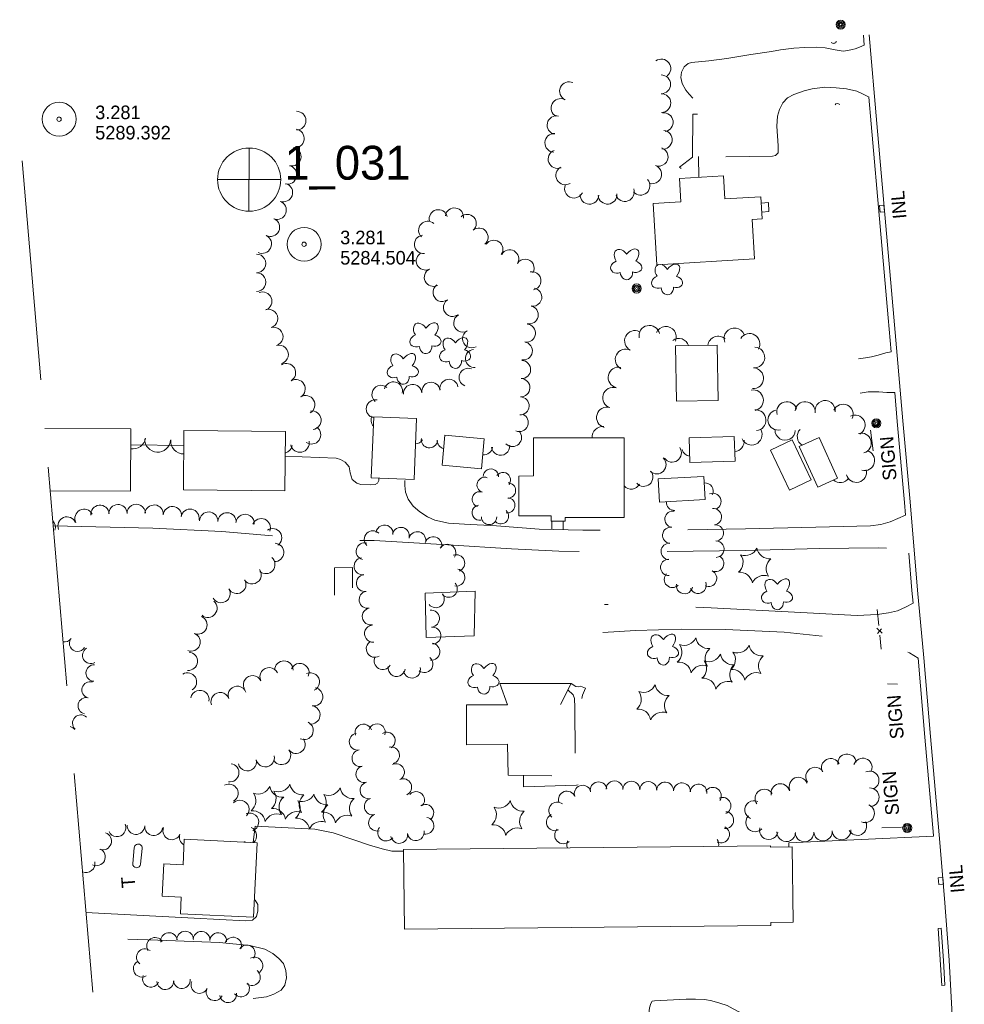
# Model space of a CAD drawing. Header units: feet. Extents: x 189694 to 191962, y 259943 to 261215.
# Tile 5 of 8: x 190610 to 191029, y 260528 to 260964. Entities that reach past the tile are written whole.
import ezdxf
from ezdxf.enums import TextEntityAlignment as Align

# ---------------------------------------------------------------- set-up
doc = ezdxf.new("R2010")
doc.units = ezdxf.units.FT
doc.header["$MEASUREMENT"] = 0
doc.linetypes.add('DGN Style 3', pattern=[136.13208, 97.2372, -38.89488])
doc.linetypes.add('DGN Style 5', pattern=[68.06604, 29.17116, -38.89488])
for name, color, linetype, lineweight in [('E_BLD', 251, 'Continuous', 13), ('E_BLD_Name', 231, 'Continuous', 0), ('E_DWY', 3, 'DGN Style 3', 0), ('E_LAND_Vegetation', 20, 'Continuous', 0), ('E_MAP_Limits', 20, 'DGN Style 3', 0), ('E_MAP_PassPoints', 43, 'Continuous', 0), ('E_MISCPROP', 43, 'Continuous', 0), ('E_MISCPROP_HvyLine', 251, 'Continuous', 13), ('E_MISCPROP_Railing', 43, 'Continuous', 0), ('E_PATH_Sidewalk', 3, 'DGN Style 5', 0), ('E_RDWY', 43, 'Continuous', 13)]:
    doc.layers.add(name, color=color, linetype=linetype, lineweight=lineweight)
doc.styles.add('Style-IGR_FONT_0', font='IGR_FONT_0.shx')

# ---------------------------------------------------------------- blocks, each defined once
blk = doc.blocks.new('PP_2')
at = {"layer": 'E_MAP_PassPoints', "color": 43, "linetype": 'Continuous', "lineweight": 0}
for radius in [7.5, 0.96]:
    blk.add_circle((0, 0), radius, dxfattribs=at)
blk = doc.blocks.new('PHOTOC')
at = {"layer": 'E_MAP_Limits', "color": 3, "linetype": 'Continuous', "lineweight": 0}
for p, q in [((0.12, 14.06), (0.06, -13.8)), ((-13.79, 0.03), (14.12, 0.01))]:
    blk.add_line(p, q, dxfattribs=at)
blk.add_circle((0.17, 0.03), 14, dxfattribs=at)
blk = doc.blocks.new('INLT_3')
at = {"layer": 'E_MISCPROP_Railing', "color": 43, "linetype": 'Continuous', "lineweight": 0, "flags": 128}
blk.add_lwpolyline([(3, -2), (3, 0), (0, 0), (0, -2), (3, -2)], dxfattribs=at)
blk = doc.blocks.new('INL_3')
at = {"layer": 'E_MISCPROP_Railing', "color": 43, "linetype": 'Continuous', "lineweight": 0, "style": 'Style-IGR_FONT_0'}
blk.add_text('INL', height=6, rotation=0.0001, dxfattribs=at).set_placement((-5.79, -2.75))
blk = doc.blocks.new('INLT_4')
at = {"layer": 'E_MISCPROP_Railing', "color": 43, "linetype": 'Continuous', "lineweight": 0, "flags": 128}
blk.add_lwpolyline([(3, -2), (3, 0), (0, 0), (0, -2), (3, -2)], dxfattribs=at)
blk = doc.blocks.new('INL_4')
at = {"layer": 'E_MISCPROP_Railing', "color": 43, "linetype": 'Continuous', "lineweight": 0, "style": 'Style-IGR_FONT_0'}
blk.add_text('INL', height=6, rotation=0.0001, dxfattribs=at).set_placement((-5.79, -2.75))
blk = doc.blocks.new('CULVRT')
at = {"layer": 'E_MISCPROP_Railing', "color": 43, "linetype": 'Continuous', "lineweight": 0}
blk.add_arc((1.04, 0.78), 1.3, 216.8708, 323.131, dxfattribs=at)
blk = doc.blocks.new('CULVRT_1')
at = {"layer": 'E_MISCPROP_Railing', "color": 43, "linetype": 'Continuous', "lineweight": 0}
blk.add_arc((1.17, 0.88), 1.47, 216.8706, 323.1308, dxfattribs=at)
blk = doc.blocks.new('POLE_3')
at = {"layer": 'E_MISCPROP', "color": 1, "linetype": 'Continuous', "lineweight": 0}
for radius in [2.02, 1.51, 1.01, 0.504]:
    blk.add_circle((0.03, -0.08), radius, dxfattribs=at)
blk = doc.blocks.new('POLE')
at = {"layer": 'E_MISCPROP', "color": 1, "linetype": 'Continuous', "lineweight": 0}
for radius in [2.02, 1.51, 1.01, 0.504]:
    blk.add_circle((0.03, -0.08), radius, dxfattribs=at)
blk = doc.blocks.new('SIGN_5')
at = {"layer": 'E_MISCPROP', "color": 1, "linetype": 'Continuous', "lineweight": 0, "style": 'Style-IGR_FONT_0'}
blk.add_text('SIGN', height=6, rotation=0, dxfattribs=at).set_placement((0, 0), align=Align.MIDDLE_LEFT)
blk = doc.blocks.new('TK5')
at = {"layer": 'E_BLD', "color": 230, "linetype": 'Continuous', "lineweight": 0}
for p, q in [((1.56, 1.71), (8.66, 1.72)), ((1.66, -1.78), (8.68, -1.78))]:
    blk.add_line(p, q, dxfattribs=at)
for centre, start, end in [((1.67, -0.03), 93.5945, 269.6119), ((8.66, -0.03), 270.7755, 93.2359)]:
    blk.add_arc(centre, 1.75, start, end, dxfattribs=at)
blk = doc.blocks.new('TA')
at = {"layer": 'E_BLD_Name', "color": 230, "linetype": 'Continuous', "lineweight": 0, "style": 'Style-IGR_FONT_0'}
blk.add_text('T', height=6, rotation=0, dxfattribs=at).set_placement((-1.9, 3.03), align=Align.MIDDLE_LEFT)
blk = doc.blocks.new('TREE')
at = {"layer": 'E_LAND_Vegetation', "color": 94, "linetype": 'Continuous', "lineweight": 0}
for centre, major_axis, ratio in [((-1.07, 3.38), (0.91, -3.32), 0.782863), ((2.88, 1.66), (-3.52, -1.95), 0.691916), ((-3.74, -0.07), (3.29, -0.08), 0.832022), ((-1.48, -3.66), (1.2, 3.24), 0.716896), ((2.54, -2.64), (-3.34, 3.06), 0.560249)]:
    blk.add_ellipse(centre, major_axis=major_axis, ratio=ratio, start_param=1.570796, end_param=4.712389, dxfattribs=at)
blk = doc.blocks.new('TREE_1')
at = {"layer": 'E_LAND_Vegetation', "color": 94, "linetype": 'Continuous', "lineweight": 0}
for centre, major_axis, ratio in [((-1.07, 3.38), (0.91, -3.32), 0.782863), ((2.88, 1.66), (-3.52, -1.95), 0.691916), ((-3.74, -0.07), (3.29, -0.08), 0.832022), ((-1.48, -3.66), (1.2, 3.24), 0.716896), ((2.54, -2.64), (-3.34, 3.06), 0.560249)]:
    blk.add_ellipse(centre, major_axis=major_axis, ratio=ratio, start_param=1.570796, end_param=4.712389, dxfattribs=at)
blk = doc.blocks.new('PINEL')
at = {"layer": 'E_LAND_Vegetation', "color": 94, "linetype": 'Continuous', "lineweight": 0}
for centre, start, end in [((-8.23, 7.26), 275.2114, 0.9763), ((2.17, 10.66), 215.2114, 300.9763), ((10.31, 3.35), 155.2114, 240.9763), ((-10.49, -3.45), 335.2114, 60.9763), ((8.05, -7.36), 95.2114, 180.9763), ((-2.35, -10.75), 35.2114, 120.9763)]:
    blk.add_arc(centre, 5.72, start, end, dxfattribs=at)
blk = doc.blocks.new('PINEL_1')
at = {"layer": 'E_LAND_Vegetation', "color": 94, "linetype": 'Continuous', "lineweight": 0}
for centre, start, end in [((-8.23, 7.26), 275.2114, 0.9763), ((2.17, 10.66), 215.2114, 300.9763), ((10.31, 3.35), 155.2114, 240.9763), ((-10.49, -3.45), 335.2114, 60.9763), ((8.05, -7.36), 95.2114, 180.9763), ((-2.35, -10.75), 35.2114, 120.9763)]:
    blk.add_arc(centre, 5.72, start, end, dxfattribs=at)

msp = doc.modelspace()

# ---------------------------------------------------------------- linework, layer by layer
at = {"layer": 'E_DWY', "color": 2, "linetype": 'DGN Style 3', "lineweight": 0, "flags": 128}
for points in [[(190984.5, 260952.85), (190982.32, 260951.91), (190980.52, 260951.21), (190979.07, 260950.85), (190977.23, 260950.5), (190975.22, 260950.18), (190971.63, 260950.75), (190967.24, 260951.58), (190963.16, 260951.85), (190958.11, 260951.84), (190953.31, 260951.46), (190947.4, 260950.76), (190943.47, 260950.03), (190934.24, 260948.62), (190923.68, 260946.91), (190915.62, 260945.9), (190908, 260945.09), (190906.44, 260944.65), (190904.76, 260943.26), (190903.61, 260940.89), (190903.25, 260938.54), (190903.8, 260935.9), (190905.4, 260932.86), (190906.88, 260931.04), (190908.64, 260929.32), (190909.96, 260927.71), (190910.6, 260925.66), (190910.42, 260904.08), (190911.23, 260903.28), (190943.87, 260903.6), (190945.22, 260903.95), (190946.34, 260905.14), (190946.33, 260908.19), (190945.78, 260917), (190946.08, 260921.39), (190946.96, 260924.38), (190948.42, 260927.27), (190950.53, 260929.44), (190953.29, 260931.01), (190957.93, 260932.55), (190961.47, 260933.47), (190967.07, 260934.16), (190972.03, 260933.91), (190976.65, 260933.48), (190981.18, 260932.39), (190984.06, 260931.15), (190986.64, 260929.8)], [(190996.4, 260817.01), (190994.09, 260816.51), (190990.7, 260815.53), (190987.66, 260814.73), (190985.01, 260814.33), (190981.92, 260813.96)], [(190997.99, 260798.94), (190994.55, 260798.98), (190990.9, 260799.21), (190986.24, 260799.27), (190982.74, 260798.64)], [(190683.1, 260775.49), (190659.58, 260775.74)], [(190769.42, 260761.1), (190769.42, 260760), (190768.95, 260758.87), (190767.84, 260758.25), (190765.97, 260758.14), (190761.53, 260758.22), (190759.66, 260758.77), (190757.6, 260760.53), (190756.82, 260763.36), (190756.27, 260766.07), (190754.62, 260768.16), (190752.54, 260769.34), (190750.52, 260769.94), (190728.04, 260770.85)], [(191002.78, 260744.72), (190996, 260741.75), (190991.83, 260740.48), (190987.24, 260739.96), (190963.04, 260739.37), (190931.89, 260738.55), (190890.64, 260737.92), (190859.91, 260738), (190840.56, 260738.39), (190821.61, 260739.9), (190807.45, 260740.64), (190800.28, 260741.19), (190794.27, 260742.5), (190791.08, 260743.93), (190787.6, 260746.14), (190784.67, 260748.69), (190782.48, 260751.82), (190781.32, 260754.83), (190780.96, 260757.77), (190780.94, 260760.64)], [(190625.2, 260739.94), (190669.42, 260738.96), (190699.92, 260737.4), (190724.09, 260735.3), (190748.72, 260733.61), (190767.48, 260733.38), (190799.98, 260731.5), (190828.24, 260729.8), (190849.19, 260728.69), (190867.75, 260728.3), (190895.46, 260728.58), (190931.87, 260729.04), (190964.68, 260729.87), (190990.65, 260730.2), (190996.63, 260729.9), (191000.34, 260729.1), (191004.23, 260727.8)], [(190812.11, 260711.03), (190789.99, 260710.06), (190790.5, 260690.43), (190811.7, 260691.24)], [(190811.7, 260691.24), (190812.11, 260711.03)], [(191006.15, 260705.69), (191002.76, 260703.92), (190999.22, 260702.27), (190995.17, 260701.37), (190990.15, 260700.74), (190981.33, 260700.25), (190956.37, 260701.62), (190916.67, 260703.61), (190895.46, 260704.4), (190869.4, 260705.08)], [(190868.71, 260692.67), (190883.15, 260693.55), (190903.5, 260694.13), (190922.97, 260694.05), (190949, 260692.85), (190979.37, 260689.75), (190993.36, 260687.69), (190999.18, 260686.14), (191004.49, 260683.75), (191008.39, 260681.36)], [(190823.03, 260670.11), (190826.4, 260660.71), (190808.25, 260660.7), (190808.29, 260642.91), (190826.49, 260643.21), (190826.8, 260629.45), (190850.28, 260629.24), (190849.99, 260660.87)], [(190849.99, 260660.87), (190854.69, 260670.11), (190823.03, 260670.11)], [(190713.88, 260599.66), (190714.66, 260606.9), (190741.17, 260605.58), (190749.26, 260603.93), (190758, 260601.08), (190765.35, 260598.55), (190771, 260596.93), (190775.16, 260595.8), (190780.46, 260595.86)], [(191015.2, 260602.5), (190951.1, 260599.53), (190951.15, 260597.75)], [(190639.72, 260568.75), (190687.61, 260566.21), (190710.42, 260564.98), (190713.45, 260565.27), (190715.27, 260566.98), (190715.93, 260569.48), (190715.85, 260572.17), (190714.67, 260574.13), (190714.31, 260574.33)], [(191018.53, 260561.76), (191017.28, 260561.6), (191018.9, 260536.44), (191020.21, 260536.52)], [(190713.83, 260530.55), (190719.78, 260531.4), (190723, 260532.52), (190726.16, 260534.35), (190727.84, 260536.5), (190728.61, 260539.72), (190728.29, 260543.02), (190727.18, 260546.16), (190725.25, 260548.4), (190722.52, 260550.57), (190718.92, 260552.48), (190712.28, 260554.09), (190698.83, 260555.4), (190671.62, 260556.47), (190640.67, 260557.49)], [(190953.62, 260488.29), (190953.16, 260490.4), (190951.53, 260492.23), (190950.23, 260493.39), (190948.58, 260494.36), (190946.75, 260494.99), (190944.9, 260495.24), (190941.9, 260495.65), (190939.41, 260495.9), (190938.19, 260496.26), (190937.21, 260497.46), (190936.71, 260499.4), (190936.8, 260510.15), (190936.64, 260513.42), (190935.93, 260516.36), (190934.83, 260518.35), (190933.3, 260520.24), (190931.25, 260522.57), (190928.9, 260524.65), (190926.4, 260526.08), (190923.74, 260527.49), (190920.47, 260528.52), (190916.92, 260529.57), (190913.86, 260530.14), (190909.81, 260530.34), (190905.62, 260530.31), (190891.56, 260529.55), (190890.61, 260529.4), (190889.9, 260528.36), (190889.39, 260526.49), (190886.24, 260497.76), (190885.61, 260496.57), (190884.59, 260495.93), (190882.95, 260495.67), (190846.56, 260497.46), (190805.11, 260498.11), (190779.82, 260498.29), (190768.21, 260498.19), (190763.72, 260498.04), (190757.73, 260498.48), (190746.55, 260501.4)]]:
    msp.add_lwpolyline(points, dxfattribs=at)
at = {"layer": 'E_LAND_Vegetation', "color": 94, "linetype": 'Continuous', "lineweight": 0}
for centre, radius, start, end in [((190894.64, 260942.5), 4.15, 306.7727, 126.7727), ((190894.55, 260935.45), 4.15, 270.6748, 90.6748), ((190853.72, 260932.44), 4.15, 65.1157, 245.1157), ((190894.65, 260927.16), 4.15, 270.6748, 90.6748), ((190849.91, 260924.98), 4.15, 62.7042, 242.7042), ((190733.04, 260919.37), 4.14, 270.8308, 90.8308), ((190895.71, 260918.68), 4.15, 278.2312, 98.2312), ((190848.18, 260917.37), 4.15, 77.0743, 257.0743), ((190732.27, 260911.48), 4.14, 260.9708, 80.9708), ((190847.18, 260909.52), 4.15, 87.37, 267.37), ((190895.26, 260910.95), 4.15, 263.4101, 83.4101), ((190730.88, 260903.46), 4.14, 256.7783, 76.7783), ((190848.63, 260902.38), 4.15, 112.0372, 292.0372), ((190893.43, 260903.38), 4.15, 250.0164, 70.0164), ((190728.99, 260895.39), 4.14, 256.7783, 76.7783), ((190852.05, 260895.17), 4.15, 120.6661, 300.6661), ((190890.6, 260895.58), 4.15, 250.0164, 70.0164), ((190727.15, 260887.54), 4.14, 250.2417, 70.2417), ((190885.4, 260890.56), 4.15, 221.386, 41.386), ((190855.89, 260889.24), 4.15, 153.9667, 333.9667), ((190878.46, 260887.76), 4.15, 199.3176, 19.3176), ((190724.35, 260879.74), 4.14, 250.2417, 70.2417), ((190862.78, 260886.52), 4.15, 177.0367, 357.0367), ((190870.77, 260886.58), 4.15, 185.5015, 5.5015), ((190795.83, 260875.93), 4.03, 14.4717, 194.4717), ((190802.96, 260876.7), 4.03, 351.7473, 171.7473), ((190721.4, 260872.22), 4.14, 244.3654, 64.3654), ((190791.12, 260870.82), 4.03, 47.4104, 227.4104), ((190808.61, 260873.85), 4.03, 312.3742, 132.3742), ((190813.83, 260867.81), 4.03, 310.0645, 130.0645), ((190717.81, 260864.75), 4.14, 244.3654, 64.3654), ((190789.23, 260864.61), 4.03, 96.5713, 276.5713), ((190820.4, 260862.41), 4.03, 325.5686, 145.5686), ((190790.06, 260857.24), 4.03, 116.3573, 296.3573), ((190827.42, 260858.16), 4.03, 330.284, 150.284), ((190715.24, 260856.17), 4.14, 270.1289, 90.1289), ((190834.28, 260854.02), 4.03, 328.8474, 148.8474), ((190793.64, 260850.02), 4.03, 116.3573, 296.3573), ((190837.25, 260848.46), 4.03, 280.7888, 100.7888), ((190715.26, 260847.89), 4.14, 270.1289, 90.1289), ((190717.97, 260839.39), 4.14, 291.5543, 111.5543), ((190797.51, 260843.3), 4.03, 125.0178, 305.0178), ((190837.64, 260841.22), 4.03, 259.9113, 79.9113), ((190802.13, 260836.67), 4.03, 124.4676, 304.4676), ((190720.57, 260831.72), 4.14, 286.1722, 106.1722), ((190836.05, 260833.4), 4.03, 257.447, 77.447), ((190806.67, 260829.8), 4.03, 119.1361, 299.1361), ((190722.9, 260823.76), 4.14, 286.5091, 106.5091), ((190810.59, 260822.76), 4.03, 119.1361, 299.1361), ((190834.81, 260825.26), 4.03, 262.9733, 82.9733), ((190882.92, 260821.83), 4.58, 63.2927, 243.2927), ((190889.3, 260824.11), 4.58, 12.3772, 192.3772), ((190896.67, 260823.65), 4.58, 336.0257, 156.0257), ((190927, 260822.94), 4.6, 21.4478, 201.4478), ((190902.35, 260818.34), 4.58, 17.6362, 126.0533), ((190919.76, 260819.33), 4.6, 47.0371, 172.8048), ((190933.68, 260820.51), 4.6, 328.6342, 148.6342), ((190725.25, 260815.81), 4.14, 286.5091, 106.5091), ((190811.83, 260814.08), 4.03, 95.5002, 275.5002), ((190833.46, 260817.42), 4.03, 259.8945, 79.8945), ((190878.8, 260813.63), 4.58, 63.2927, 243.2927), ((190935.8, 260814.48), 4.6, 266.3693, 86.3693), ((190832.69, 260809.15), 4.03, 267.6744, 87.6744), ((190728.5, 260807.74), 4.14, 300.706, 120.706), ((190809.03, 260805.67), 4.03, 67.9556, 247.9556), ((190875.63, 260805.66), 4.58, 77.398, 257.3979), ((190935.25, 260805.28), 4.6, 266.8697, 86.8697), ((190732.74, 260800.61), 4.14, 300.993, 120.993), ((190800.57, 260800.82), 4.03, 9.8193, 189.8193), ((190832.37, 260801.1), 4.03, 267.6504, 87.6504), ((190770.45, 260798.16), 4.03, 50.4977, 230.4977), ((190775.95, 260799.7), 4.03, 346.2154, 166.2154), ((190784.43, 260798.55), 4.03, 4.1384, 184.1384), ((190792.57, 260799.47), 4.03, 8.1708, 188.1708), ((190873.2, 260796.64), 4.58, 72.4094, 252.4094), ((190935.23, 260795.58), 4.6, 281.2133, 101.2133), ((190737, 260793.51), 4.14, 300.993, 120.993), ((190767.92, 260791.74), 4.03, 79.1948, 259.1948), ((190832.03, 260793.05), 4.03, 267.6504, 87.6504), ((190870.51, 260787.92), 4.58, 73.701, 253.701), ((190936.37, 260786.73), 4.6, 274.2267, 94.2267), ((190946.31, 260786.83), 4.47, 103.631, 283.631), ((190950.18, 260790.45), 4.47, 15.2302, 195.2302), ((190958.27, 260790.44), 4.47, 354.8889, 174.8889), ((190967.15, 260790.96), 4.47, 353.9393, 173.9393), ((190975.12, 260789.29), 4.47, 335.0974, 155.0974), ((190739.77, 260786.68), 4.14, 278.1839, 98.1839), ((190770.06, 260786.75), 4.03, 153.309, 221.9915), ((190831.65, 260785.68), 4.03, 247.501, 67.501), ((190980.41, 260784.54), 4.47, 297.3007, 117.3007), ((190739.61, 260780.27), 4.14, 234.7746, 54.7746), ((190868.55, 260779.32), 4.58, 82.4351, 185.1098), ((190949.45, 260782.32), 4.47, 177.9055, 357.9055), ((190959.29, 260779.53), 4.47, 136.7019, 239.0584), ((190660.56, 260779.65), 5.67, 260.0525, 350.5728), ((190671.49, 260778.21), 5.67, 176.972, 356.972), ((190682.92, 260777.45), 5.67, 174.1948, 271.3915), ((190785.66, 260779.85), 3.61, 270.7246, 329.962), ((190791.89, 260778.1), 3.61, 171.8326, 351.8326), ((190828.68, 260779.08), 4.03, 223.7903, 43.7903), ((190934.6, 260780.33), 4.6, 204.6766, 24.6766), ((190983.13, 260776.54), 4.47, 284.9707, 104.9707), ((190727.04, 260776.2), 4.14, 284.0725, 350.9341), ((190734.51, 260776.63), 4.14, 191.2127, 11.2127), ((190798.93, 260777.75), 3.61, 177.9099, 258.3602), ((190815.86, 260775.39), 4.03, 264.6362, 352.2042), ((190823.43, 260775.22), 4.03, 185.5108, 5.5108), ((190899.38, 260772.23), 4.1, 214.9239, 34.9239), ((190907.78, 260774.83), 4.1, 196.4157, 261.8996), ((190926.68, 260777.37), 4.6, 276.0735, 6.7009), ((190892.6, 260767.03), 4.1, 226.2705, 46.2705), ((190984.59, 260768.87), 4.47, 254.4724, 74.4724), ((190819.13, 260761.72), 3.4, 359.3932, 179.3932), ((190816.35, 260758.06), 3.4, 70.0943, 250.0943), ((190824.41, 260760.2), 3.4, 323.2321, 143.2321), ((190876.07, 260764.83), 4.1, 300.9814, 302.5357), ((190886.78, 260761.52), 4.1, 221.0437, 41.0437), ((190973.86, 260763.53), 4.47, 227.6394, 326.845), ((190981, 260763.67), 4.47, 193.929, 13.929), ((190826.67, 260755.6), 3.4, 269.6565, 89.6565), ((190881.27, 260760.3), 4.1, 221.1162, 333.1612), ((190913.96, 260755.33), 3.63, 331.455, 95.3331), ((190814.2, 260751.68), 3.4, 72.6758, 252.6758), ((190826.36, 260749.04), 3.4, 261.4654, 81.4654), ((190917.45, 260750.72), 3.63, 293.3767, 113.3767), ((190645.95, 260745), 4.06, 5.4979, 185.4979), ((190653.94, 260745.32), 4.06, 1.9324, 181.9324), ((190662, 260745.44), 4.06, 0.5328, 180.5328), ((190669.92, 260745.13), 4.06, 355.0113, 175.0113), ((190678, 260744.42), 4.06, 355.0113, 175.0113), ((190814.16, 260745.76), 3.4, 98.9728, 278.9728), ((190900.45, 260750.39), 3.63, 175.9713, 271.6044), ((190917.68, 260743.96), 3.63, 276.4751, 96.4751), ((190631.36, 260739.87), 4.06, 22.5243, 202.5243), ((190638.92, 260743.26), 4.06, 27.5736, 207.5736), ((190685.84, 260743.3), 4.06, 349.4563, 169.4563), ((190694.12, 260742.03), 4.06, 357.7056, 177.7056), ((190702.22, 260741.7), 4.06, 357.7056, 177.7056), ((190710.21, 260741.01), 4.06, 354.792, 174.792), ((190717.39, 260739.09), 4.06, 337.1306, 157.1306), ((190818.29, 260743.88), 3.4, 180.0595, 0.0595), ((190823.57, 260744.21), 3.4, 227.1434, 47.1434), ((190899.78, 260742.86), 3.63, 80.7079, 260.7079), ((190622.15, 260739.34), 4.06, 341.7036, 45.2801), ((190772, 260736.53), 3.77, 352.9722, 172.9722), ((190779.22, 260735.51), 3.77, 345.0393, 165.0393), ((190898.8, 260735.74), 3.63, 83.4753, 263.4753), ((190918.5, 260736.74), 3.63, 276.4751, 96.4751), ((190722.42, 260734.69), 4.06, 303.6496, 123.6496), ((190766.82, 260733.98), 3.77, 45.4646, 225.4646), ((190786.5, 260733.57), 3.77, 345.0393, 165.0393), ((190793.58, 260731.33), 3.77, 341.6454, 161.6454), ((190723.32, 260728.17), 4.06, 267.2044, 87.2044), ((190763.2, 260728.67), 3.77, 74.6979, 254.6978), ((190799.82, 260728.02), 3.77, 327.7087, 147.7087), ((190898.1, 260728.61), 3.63, 86.7543, 266.7543), ((190918.82, 260729.61), 3.63, 272.2152, 92.2152), ((190719.42, 260722.81), 4.06, 228.9956, 48.9956), ((190762.29, 260722.04), 3.77, 97.8902, 277.8902), ((190803.78, 260723.39), 3.77, 291.8249, 111.8249), ((190918.65, 260723.27), 3.63, 244.5421, 64.5421), ((190897.88, 260721.53), 3.63, 92.9036, 272.9036), ((190713.32, 260718.25), 4.06, 214.9474, 34.9474), ((190763.33, 260714.58), 3.77, 97.8902, 277.8902), ((190803.81, 260717.04), 3.77, 260.7008, 80.7008), ((190899.52, 260716.21), 3.63, 135.8177, 315.8177), ((190915.53, 260716.71), 3.63, 244.5421, 64.5421), ((190706.58, 260714.02), 4.06, 210.1049, 30.1049), ((190800.48, 260712.06), 3.77, 222.3844, 42.3844), ((190904.85, 260713.47), 3.63, 169.0013, 349.0013), ((190910.88, 260713.57), 3.63, 201.8961, 21.8961), ((190699.57, 260709.95), 4.06, 210.1049, 30.1049), ((190764.53, 260707.22), 3.77, 100.5841, 280.5841), ((190794.7, 260707.44), 3.77, 217.973, 37.973), ((190693.77, 260703.42), 4.06, 230.0061, 50.0061), ((190689.35, 260696.03), 4.06, 248.1188, 68.1188), ((190765.91, 260699.81), 3.77, 100.5841, 280.5841), ((190792.54, 260698.88), 3.77, 274.701, 94.701), ((190766.87, 260692.21), 3.77, 96.1546, 276.1546), ((190686.33, 260688.5), 4.06, 248.1188, 68.1188), ((190793.15, 260691.36), 3.77, 274.701, 94.701), ((190630.28, 260692.2), 3.65, 258.4551, 323.1072), ((190636.06, 260687.96), 3.65, 147.761, 327.761), ((190767.69, 260685.48), 3.77, 119.9483, 299.9483), ((190792.73, 260684.18), 3.77, 264.393, 84.393), ((190641.87, 260682.58), 3.65, 120.0718, 300.0718), ((190685.09, 260679.98), 4.06, 264.7458, 84.7458), ((190643.38, 260674.76), 3.65, 88.1957, 268.1957), ((190727.43, 260676.08), 4.06, 359.9349, 179.9349), ((190734.51, 260674.98), 4.06, 336.0257, 156.0257), ((190771.21, 260680.04), 3.77, 150.8805, 330.8805), ((190789.67, 260678.71), 3.77, 231.285, 51.285), ((190684.72, 260670.78), 4.06, 300.7102, 120.7102), ((190713.56, 260669.59), 4.06, 25.6432, 205.6432), ((190720.87, 260673.1), 4.06, 25.6432, 205.6432), ((190739.14, 260670.82), 4.06, 293.9409, 113.9409), ((190777.34, 260677.01), 3.77, 171.4683, 351.4683), ((190784.11, 260676.28), 3.77, 193.4459, 13.4459), ((190641.6, 260667.28), 3.65, 73.9129, 253.9129), ((190690.24, 260663.03), 4.06, 349.8581, 169.8581), ((190699.17, 260662.09), 4.06, 20.1604, 200.1604), ((190706.79, 260664.88), 4.06, 20.1604, 200.1604), ((190740.6, 260664.23), 4.06, 261.3037, 81.3037), ((190639.91, 260660.27), 3.65, 77.0707, 257.0707), ((190637.43, 260652.57), 3.65, 46.1122, 226.1122), ((190739.38, 260656.21), 4.06, 261.3037, 81.3037), ((190736.37, 260649.33), 4.06, 244.2234, 64.2234), ((190762.66, 260648.39), 3.71, 19.1253, 199.1253), ((190768.61, 260648.51), 3.71, 342.6141, 162.6141), ((190631.91, 260647.45), 3.65, 37.7749, 76.8481), ((190760.09, 260644.33), 3.71, 99.5235, 279.5235), ((190773, 260644.83), 3.71, 301.4133, 121.4133), ((190732.81, 260643.18), 4.06, 217.3321, 37.3321), ((190726.37, 260638.26), 4.06, 217.3321, 37.3321), ((190761.31, 260637.02), 3.71, 99.5235, 279.5235), ((190774.93, 260638.31), 3.71, 282.9033, 102.9033), ((190976.84, 260634.78), 4.12, 6.8388, 186.8388), ((190703.46, 260630.59), 4.06, 261.6893, 81.6893), ((190711.21, 260635.45), 4.06, 192.6289, 12.6289), ((190719.13, 260637.22), 4.06, 192.6289, 12.6289), ((190777.11, 260630.88), 3.71, 295.4875, 115.4875), ((190969.64, 260632.78), 4.12, 26.0605, 206.0605), ((190983.81, 260632.91), 4.12, 340.3622, 160.3622), ((190763.05, 260629.96), 3.71, 104.0704, 284.0704), ((190962.7, 260628.89), 4.12, 33.9781, 213.9781), ((190986.9, 260627.2), 4.12, 295.0766, 115.0766), ((190703.11, 260621.5), 4.06, 298.701, 118.701), ((190764.89, 260622.81), 3.71, 104.7778, 284.7778), ((190780.3, 260624.18), 3.71, 295.4875, 115.4875), ((190866.84, 260622.81), 3.74, 11.4706, 191.4706), ((190873.88, 260623.24), 3.74, 358.8798, 178.8799), ((190881.36, 260623.09), 3.74, 358.8798, 178.8799), ((190888.83, 260622.95), 3.74, 358.8798, 178.8799), ((190896.25, 260622.69), 3.74, 357.4482, 177.4482), ((190903.72, 260622.36), 3.74, 357.4482, 177.4482), ((190911.07, 260621.8), 3.74, 354.0215, 174.0215), ((190947.32, 260621.61), 4.12, 13.4874, 193.4874), ((190955.34, 260624.45), 4.12, 22.2044, 202.2044), ((190786, 260618.53), 3.71, 318.2725, 138.2725), ((190852.8, 260618.71), 3.74, 20.4339, 200.4339), ((190859.8, 260621.31), 3.74, 20.4339, 200.4339), ((190917.41, 260620.39), 3.74, 326.8534, 146.8534), ((190940.27, 260619.17), 4.12, 33.6496, 213.6496), ((190986.94, 260619.73), 4.12, 271.4905, 91.4905), ((190707.94, 260614.38), 4.06, 315.8682, 135.8682), ((190766.77, 260615.63), 3.71, 104.6678, 284.6678), ((190848.49, 260613.87), 3.74, 50.5042, 230.5042), ((190921.67, 260615.94), 3.74, 293.2013, 113.2013), ((190935.74, 260614.11), 4.12, 67.012, 247.012), ((190712.23, 260608.7), 4.06, 290.8841, 110.8841), ((190790.08, 260612.9), 3.71, 303.8739, 123.8739), ((190922.91, 260609.62), 3.74, 265.8473, 85.8473), ((190984.88, 260612.62), 4.12, 246.5796, 66.5796), ((190768.65, 260608.47), 3.71, 104.6678, 284.6678), ((190790.14, 260607.11), 3.71, 261.4634, 81.4634), ((190847.47, 260608.66), 3.74, 115.7216, 295.7216), ((190936.13, 260608.61), 4.12, 136.2705, 316.2705), ((190981.45, 260606.97), 4.12, 207.3052, 27.3052), ((190647.15, 260600.31), 3.9, 251.3211, 71.3211), ((190653.5, 260606.17), 3.9, 204.6402, 24.6402), ((190661.89, 260607.16), 3.9, 177.1587, 357.1587), ((190669.76, 260606.65), 3.9, 173.9393, 353.9393), ((190677.77, 260604.84), 3.9, 158.4373, 338.4373), ((190711.25, 260602.66), 4.06, 312.2484, 66.1462), ((190772.69, 260604.08), 3.71, 142.5526, 322.5526), ((190778.52, 260603.02), 3.71, 189.321, 9.321), ((190785.83, 260604.22), 3.71, 189.321, 9.321), ((190851.13, 260602.89), 3.74, 133.9831, 313.9831), ((190921.04, 260603.25), 3.74, 242.9238, 62.9238), ((190942.2, 260605.11), 4.12, 165.3697, 345.3697), ((190949.95, 260604.22), 4.12, 178.0752, 358.0752), ((190958.01, 260604.11), 4.12, 183.2874, 3.2874), ((190966.23, 260604.58), 4.12, 183.2874, 3.2874), ((190974.45, 260605.05), 4.12, 183.2874, 3.2874), ((190685.01, 260602.09), 3.9, 159.903, 241.7413), ((190706.01, 260599.97), 4.06, 358.266, 4.1729), ((190856.46, 260598.7), 3.74, 153.5019, 201.944), ((190916.28, 260598.87), 3.74, 346.2413, 35.3675), ((190644.39, 260593.31), 3.9, 243.6465, 63.6465), ((190639.81, 260590.27), 3.9, 245.4056, 12.8265), ((190683.68, 260556.69), 3.71, 0.6632, 180.6632), ((190690.93, 260556.6), 3.71, 355.668, 175.668), ((190670.38, 260553.92), 3.71, 32.8012, 212.8012), ((190676.55, 260556.04), 3.71, 8.4652, 188.4652), ((190698.32, 260556.04), 3.71, 355.668, 175.668), ((190704.94, 260554.05), 3.71, 340.3069, 160.3069), ((190665.86, 260548.9), 3.71, 52.2387, 232.2387), ((190710.93, 260550.59), 3.71, 325.6986, 145.6986), ((190664.47, 260543.84), 3.71, 121.3714, 301.3714), ((190714.38, 260545.18), 3.71, 297.3052, 117.3052), ((190713.27, 260540.07), 3.71, 231.5129, 51.5129), ((190668.55, 260539.35), 3.71, 156.4554, 336.4554), ((190674.91, 260538.29), 3.71, 182.3205, 2.3205), ((190682.21, 260538.79), 3.71, 185.5087, 5.5087), ((190690.01, 260536.6), 3.71, 154.6268, 334.6268), ((190696.71, 260533.42), 3.71, 154.6268, 334.6268), ((190708.42, 260535.04), 3.71, 218.8695, 38.8694), ((190702.75, 260532.49), 3.71, 187.7955, 7.7955)]:
    msp.add_arc(centre, radius, start, end, dxfattribs=at)
for centre, major_axis, ratio, start_param, end_param in [((190895.01, 260851.99), (2.22, -3.35), 0.691916, 2.880488, 4.712389), ((190895.01, 260851.99), (2.22, -3.35), 0.691916, 1.570796, 2.639442), ((190899.32, 260851.99), (-2.79, -3.57), 0.560249, 1.570796, 4.712389), ((190893.6, 260847.92), (3.24, 1.16), 0.782863, 1.570796, 4.712389), ((190900.65, 260848.05), (-3.32, 0.95), 0.716896, 1.570796, 4.712389), ((190897.24, 260845.53), (-0.17, 3.29), 0.832022, 1.570796, 4.712389)]:
    msp.add_ellipse(centre, major_axis=major_axis, ratio=ratio, start_param=start_param, end_param=end_param, dxfattribs=at)
at = {"layer": 'E_MAP_Limits', "color": 3, "linetype": 'DGN Style 3', "lineweight": 0, "flags": 128}
msp.add_lwpolyline([(190622.5, 259990.05), (190647.44, 260322.02), (190648.81, 260461.58), (190610.39, 260914.49)], dxfattribs=at)
at = {"layer": 'E_MISCPROP', "color": 1, "linetype": 'Continuous', "lineweight": 0}
for p, q in [((190988.5, 260773.08), (190987.25, 260782.33)), ((190994.74, 260669.92), (190999.25, 260669.84)), ((190992.31, 260606.14), (191001.06, 260606.55))]:
    msp.add_line(p, q, dxfattribs=at)
at = {"layer": 'E_MISCPROP_HvyLine', "color": 230, "linetype": 'Continuous', "lineweight": 13, "flags": 128}
for points in [[(190892.64, 260855.58), (190935.88, 260858.15), (190935.88, 260858.15), (190934.85, 260875.65), (190934.85, 260875.65), (190934.85, 260875.65), (190939.25, 260875.91), (190938.66, 260885.71), (190938.66, 260885.71), (190938.66, 260885.71), (190922.79, 260884.76), (190922.19, 260894.88), (190922.19, 260894.88), (190902.62, 260893.71), (190902.62, 260893.71), (190903.23, 260883.39), (190903.23, 260883.39), (190891.03, 260882.66), (190891.03, 260882.66), (190891.03, 260882.66)], [(190900.83, 260819.62), (190919.3, 260819.98), (190919.79, 260795.47), (190919.79, 260795.47), (190919.79, 260795.47), (190901.32, 260795.1), (190901.32, 260795.1)], [(190766.15, 260761.23), (190766.15, 260761.23), (190767.24, 260788.23), (190786.16, 260787.47), (190786.16, 260787.47), (190785.07, 260760.47), (190785.07, 260760.47), (190785.07, 260760.47)], [(190682.9, 260755.95), (190727.88, 260755.5), (190727.88, 260755.5), (190728.14, 260781.68), (190728.14, 260781.68), (190728.14, 260781.68), (190683.16, 260782.13), (190682.9, 260755.95)], [(190797.54, 260766.76), (190797.54, 260766.76), (190814.94, 260765.23), (190814.94, 260765.23), (190816.11, 260778.48), (190816.11, 260778.48), (190798.71, 260780.02), (190797.54, 260766.76)], [(190838.01, 260778.9), (190838.01, 260778.9), (190878.16, 260778.92), (190878.19, 260743.64), (190878.19, 260743.64), (190878.19, 260743.64), (190852.03, 260743.62), (190852.03, 260741.97), (190852.03, 260741.97), (190845.8, 260741.96), (190845.8, 260741.96), (190845.8, 260741.96), (190845.8, 260741.96), (190845.8, 260744.34), (190845.8, 260744.34), (190831.52, 260744.33), (190831.52, 260744.33), (190831.51, 260762), (190838.02, 260762.01), (190838.02, 260762.01), (190838.02, 260762.01)], [(190927.31, 260768.6), (190927.31, 260768.6), (190907.3, 260767.93), (190906.93, 260778.89), (190906.93, 260778.89), (190926.94, 260779.56), (190927.31, 260768.6)], [(190951.38, 260755.71), (190951.38, 260755.71), (190942.92, 260773.48), (190952.53, 260778.05), (190960.99, 260760.28), (190960.99, 260760.28), (190960.99, 260760.28)], [(190963.95, 260757.08), (190955.7, 260775.1), (190955.7, 260775.1), (190955.7, 260775.1), (190964.46, 260779.11), (190964.46, 260779.11), (190972.71, 260761.08), (190963.95, 260757.08)], [(190893.17, 260760.69), (190893.17, 260760.69), (190913.45, 260761.86), (190913.45, 260761.86), (190914.04, 260751.63), (190914.04, 260751.63), (190893.76, 260750.46), (190893.17, 260760.69)], [(190715.54, 260599.58), (190715.54, 260599.58), (190713.94, 260566.56), (190713.94, 260566.56), (190681.56, 260568.14), (190681.56, 260568.14), (190681.92, 260575.56), (190681.92, 260575.56), (190673.49, 260575.97), (190674.18, 260590.29), (190682.74, 260589.88), (190682.74, 260589.88), (190682.74, 260589.88), (190683.28, 260601.14), (190715.54, 260599.58)], [(190780.45, 260596.58), (190780.45, 260596.58), (190943.03, 260598.21), (190943.03, 260598.21), (190943.03, 260597.67), (190943.03, 260597.67), (190952.63, 260597.76), (190952.97, 260564.4), (190952.97, 260564.4), (190943.1, 260564.3), (190943.1, 260564.3), (190943.1, 260564.3), (190943.11, 260563), (190780.8, 260561.37), (190780.8, 260561.37), (190780.8, 260561.37)]]:
    msp.add_lwpolyline(points, close=True, dxfattribs=at)
msp.add_lwpolyline([(190621.54, 260782.99), (190659.6, 260782.88), (190659.52, 260755.36), (190659.52, 260755.36), (190659.52, 260755.36), (190623.88, 260755.46)], dxfattribs=at)
at = {"layer": 'E_MISCPROP_Railing', "color": 43, "linetype": 'Continuous', "lineweight": 0}
for p, q in [((190992.42, 260692.42), (190990.13, 260694.55)), ((190990.36, 260692.31), (190992.18, 260694.29))]:
    msp.add_line(p, q, dxfattribs=at)
at = {"layer": 'E_MISCPROP_Railing', "color": 43, "linetype": 'Continuous', "lineweight": 0, "flags": 128}
for points in [[(190990.97, 260695.73), (190990.23, 260702.88)], [(190992.05, 260685.28), (190991.4, 260691.57)]]:
    msp.add_lwpolyline(points, dxfattribs=at)
at = {"layer": 'E_PATH_Sidewalk', "color": 2, "linetype": 'DGN Style 5', "lineweight": 0, "flags": 128}
for points in [[(190910.57, 260922.27), (190908.55, 260922.22), (190908.34, 260903.16), (190902.71, 260898.78), (190904.42, 260897.25), (190904.62, 260893.83)], [(190911.08, 260903.43), (190911.29, 260894.23)], [(190938.83, 260882.85), (190942.04, 260883.09), (190942.29, 260879.11), (190939.07, 260878.92)], [(190846.07, 260738.28), (190846.13, 260741.96)], [(190851.08, 260738.18), (190851.14, 260741.97)], [(190833.54, 260629.39), (190833.61, 260624.39), (190857.08, 260625.05), (190857.86, 260625.2), (190858.79, 260626.09), (190859.32, 260627.44), (190859.13, 260662.57), (190859.71, 260664.88), (190861, 260668.05), (190858.81, 260668.93), (190857.81, 260668.69), (190856.79, 260668.74), (190854.69, 260670.11)], [(190853.24, 260667.26), (190855.54, 260665.13), (190856.21, 260663.45), (190856.3, 260659.47), (190856.45, 260635.37), (190850.22, 260635.19)]]:
    msp.add_lwpolyline(points, dxfattribs=at)
msp.add_lwpolyline([(190749.85, 260709.19), (190749.8, 260721.4), (190757.82, 260721.43), (190757.86, 260709.22)], close=True, dxfattribs=at)
at = {"layer": 'E_RDWY', "color": 30, "linetype": 'Continuous', "lineweight": 13, "flags": 128}
for points in [[(190984.5, 260952.85), (190984.11, 260957.21)], [(191000.51, 259997.45), (191005.5, 260054.28), (191009.21, 260104.85), (191011.07, 260129.42), (191017.13, 260210.75), (191020.07, 260254.4), (191023.99, 260313.76), (191026.17, 260369.37), (191026.88, 260419.56), (191026.54, 260449.78), (191025.92, 260468.49), (191024.09, 260512.35), (191022.08, 260547.62), (191020.07, 260574.87), (191017.66, 260603.06), (191013.81, 260646.61), (191010.88, 260681.49), (191008.13, 260711.47), (191004.8, 260750.53), (191001.6, 260786.39), (190997.57, 260832.31), (190994.02, 260872.79), (190990.09, 260918.12), (190986.6, 260957.43)], [(190996.4, 260817.01), (190995.08, 260832.09), (190991.53, 260872.57), (190987.6, 260917.9), (190986.54, 260929.85)], [(191002.78, 260744.72), (191002.31, 260750.31), (190999.11, 260786.17), (190997.99, 260798.94)], [(191006.15, 260705.69), (191005.64, 260711.24), (191004.23, 260727.8)], [(191015.2, 260602.5), (191015.17, 260602.85), (191011.32, 260646.39), (191008.39, 260681.27), (191008.39, 260681.36)], [(191020.21, 260536.52), (191019.59, 260547.46), (191018.53, 260561.76)]]:
    msp.add_lwpolyline(points, dxfattribs=at)

# ---------------------------------------------------------------- block references
at = {"layer": 'E_BLD', "color": 230, "linetype": 'Continuous', "lineweight": 0, "xscale": 1.000000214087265, "yscale": 1.000000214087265, "zscale": 1.000000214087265, "rotation": 84.68001143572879}
msp.add_blockref('TK5', (190662.03, 260588.62), dxfattribs=at)
at = {"layer": 'E_BLD_Name', "color": 230, "linetype": 'Continuous', "lineweight": 0, "xscale": 1.000001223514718, "yscale": 1.000001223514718, "zscale": 1.000001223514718, "rotation": 94.46334786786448}
msp.add_blockref('TA', (190661.53, 260581.75), dxfattribs=at)
at = {"layer": 'E_LAND_Vegetation', "color": 94, "linetype": 'Continuous', "lineweight": 0, "xscale": 1.000001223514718, "yscale": 1.000001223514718, "zscale": 1.000001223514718, "rotation": 94.46334786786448}
for name, p in [('TREE', (190878.81, 260855.93)), ('TREE', (190789.88, 260823.25)), ('TREE', (190803, 260816.67)), ('TREE_1', (190779.86, 260809.65)), ('PINEL', (190935.88, 260722.47)), ('TREE', (190945.58, 260709.81)), ('TREE', (190895.08, 260685.31)), ('PINEL', (190908.81, 260682.68)), ('PINEL', (190932.48, 260679.39)), ('PINEL', (190919.73, 260675.48)), ('TREE', (190815.57, 260672.42)), ('PINEL', (190890.83, 260661.89)), ('PINEL_1', (190729.04, 260617.84)), ('PINEL_1', (190720.08, 260616.86)), ('PINEL_1', (190739.68, 260613.52)), ('PINEL_1', (190751.27, 260616.26)), ('PINEL', (190826.64, 260610.63))]:
    msp.add_blockref(name, p, dxfattribs=at)
at = {"layer": 'E_MAP_Limits', "color": 3, "linetype": 'Continuous', "lineweight": 0, "xscale": 1.000000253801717, "yscale": 1.000000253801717, "zscale": 1.000000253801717, "rotation": 0.04082111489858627}
msp.add_blockref('PHOTOC', (190711.86, 260893.23), dxfattribs=at)
at = {"layer": 'E_MAP_PassPoints', "color": 43, "linetype": 'Continuous', "lineweight": 0, "xscale": 1.000000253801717, "yscale": 1.000000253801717, "zscale": 1.000000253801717, "rotation": 0.04082111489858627}
for p in [(190627.85, 260920.03), (190736.37, 260864.63)]:
    msp.add_blockref('PP_2', p, dxfattribs=at)
at = {"layer": 'E_MISCPROP', "color": 1, "linetype": 'Continuous', "lineweight": 0}
for name, p, xscale, yscale, zscale, rotation in [('POLE', (190973.95, 260961.86), 0.9999996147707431, 0.9999996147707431, 0.9999996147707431, 95.09923253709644), ('POLE_3', (190883.56, 260845.01), 0.9999996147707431, 0.9999996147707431, 0.9999996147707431, 95.09923253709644), ('POLE', (190989.73, 260785.33), 0.9999996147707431, 0.9999996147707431, 0.9999996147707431, 95.09923253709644), ('SIGN_5', (190995.86, 260760), 1.000001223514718, 1.000001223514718, 1.000001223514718, 94.46334786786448), ('SIGN_5', (190999.05, 260645.5), 1.000001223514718, 1.000001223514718, 1.000001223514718, 94.46334786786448), ('SIGN_5', (190997, 260611.75), 1.000001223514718, 1.000001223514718, 1.000001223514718, 94.46334786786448), ('POLE', (191003.44, 260606.13), 0.9999996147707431, 0.9999996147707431, 0.9999996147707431, 95.09923253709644)]:
    msp.add_blockref(name, p, dxfattribs=dict(at, xscale=xscale, yscale=yscale, zscale=zscale, rotation=rotation))
at = {"layer": 'E_MISCPROP_Railing', "color": 43, "linetype": 'Continuous', "lineweight": 0}
for name, p, xscale, yscale, zscale, rotation in [('CULVRT_1', (190969.83, 260954.03), 1.00000077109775, 1.00000077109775, 1.00000077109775, 8.69514605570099), ('CULVRT', (190973.61, 260926.51), 1.000001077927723, 1.000001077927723, 1.000001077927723, 184.3097528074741), ('INL_3', (190999.98, 260881.67), 1.000000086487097, 1.000000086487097, 1.000000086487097, 94.96879308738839), ('INLT_3', (190993.23, 260881.94), 1.000000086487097, 1.000000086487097, 1.000000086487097, 274.9687930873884), ('INL_4', (191025.65, 260583.17), 1.000001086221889, 1.000001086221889, 1.000001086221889, 94.88871750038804), ('INLT_4', (191019.27, 260584.25), 1.000001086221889, 1.000001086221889, 1.000001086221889, 274.888717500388)]:
    msp.add_blockref(name, p, dxfattribs=dict(at, xscale=xscale, yscale=yscale, zscale=zscale, rotation=rotation))

# ---------------------------------------------------------------- texts
at = {"layer": 'E_MAP_Limits', "color": 3, "linetype": 'Continuous', "lineweight": 0, "style": 'Style-IGR_FONT_0'}
msp.add_text('1_031', height=15, rotation=0.0407, dxfattribs=at).set_placement((190727.69, 260893.21))
at = {"layer": 'E_MAP_PassPoints', "color": 43, "linetype": 'Continuous', "lineweight": 0, "style": 'Style-IGR_FONT_0'}
for s, p in [('3.281', (190643.85, 260920.04)), ('5289.392', (190643.85, 260911.04)), ('3.281', (190752.37, 260864.64)), ('5284.504', (190752.38, 260855.64))]:
    msp.add_text(s, height=6, rotation=0.0407, dxfattribs=at).set_placement(p)

doc.saveas('drawing.dxf')
